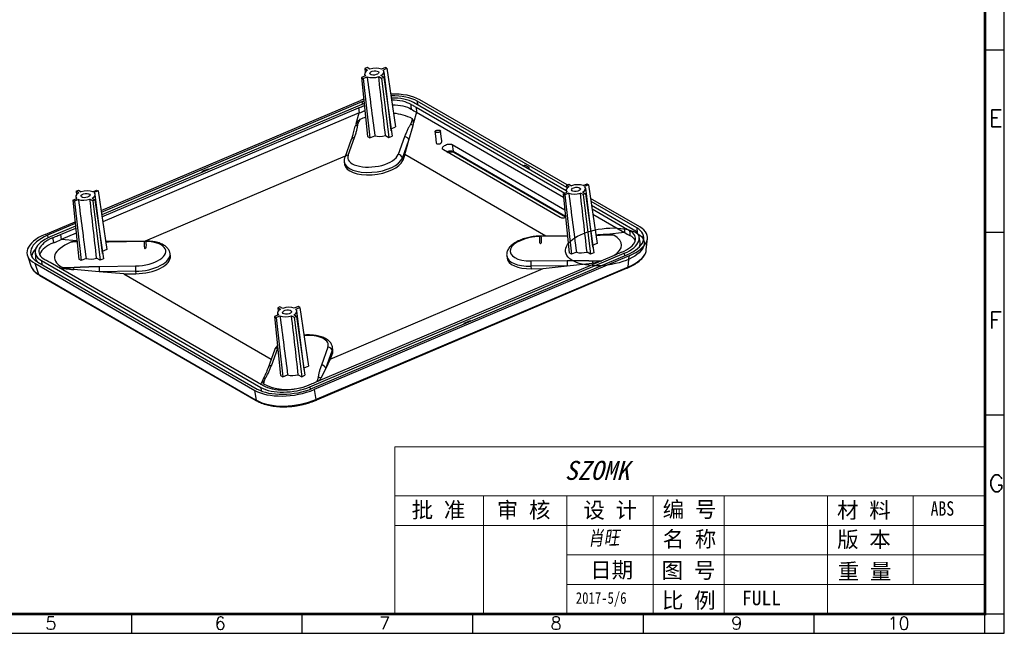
# Model space of a CAD drawing. Header units: millimetres. Extents: x 5301 to 5745, y 376 to 714.
# Tile 4 of 6: x 5494 to 5745, y 376 to 532. Entities that reach past the tile are written whole.
import ezdxf

# ---------------------------------------------------------------- set-up
doc = ezdxf.new("R2010")
doc.units = ezdxf.units.MM
doc.header["$LTSCALE"] = 0.5
doc.layers.add('112', color=7, linetype='Continuous', true_color=0xffffff)
doc.layers.add('A1_KUANG', color=7, linetype='Continuous')
doc.layers.add('A4_KUANG', color=7, linetype='Continuous')
doc.layers.add('BORDER', color=4, linetype='Continuous', lineweight=20)
doc.styles.get("Standard").update_dxf_attribs({"font": 'txt', "bigfont": 'gbcbig.shx'})
doc.styles.add('仿宋', font='NSimSun.ttf')
doc.styles.add('黑体', font='SIMHEI.TTF', dxfattribs={"height": 2.5})

# ---------------------------------------------------------------- blocks, each defined once
blk = doc.blocks.new('A$C3291225B')
at = {"layer": 'A4_KUANG'}
for p, q in [((255.14, 0), (255.14, 197.01)), ((257.99, 86.22), (255.13, 86.22)), ((257.99, 59.24), (255.13, 59.24)), ((257.99, 32.25), (255.13, 32.25)), ((2.87, 2.87), (258, 2.87)), ((129, 0), (129, 2.87)), ((154.22, 0), (154.22, 2.87)), ((179.45, 0), (179.45, 2.87)), ((204.67, 0), (204.67, 2.87)), ((229.9, 0), (229.9, 2.87))]:
    blk.add_line(p, q, dxfattribs=at)
at = {"layer": 'A4_KUANG', "color": 8}
blk.add_lwpolyline([(258, 0), (258, 197.01), (0, 197.01), (0, 0)], close=True, dxfattribs=at)
at = {"layer": 'A4_KUANG', "const_width": 0.4}
blk.add_lwpolyline([(2.87, 2.87), (2.87, 194.15), (255.13, 194.15), (255.14, 2.87), (2.87, 2.87)], dxfattribs=at)
at = {"layer": 'A4_KUANG'}
for s, height, p in [('E', 2.48, (255.71, 74.89)), ('F', 2.48, (255.71, 45.04)), ('G', 2.48, (255.71, 20.93)), ('5', 1.91, (116.25, 0.54)), ('6', 1.91, (141.26, 0.54)), ('7', 1.91, (165.57, 0.54)), ('8', 1.91, (190.91, 0.54)), ('9', 1.91, (217.64, 0.54)), ('10', 1.91, (240.72, 0.54))]:
    blk.add_text(s, height=height, dxfattribs=at).set_placement(p)

msp = doc.modelspace()

# ---------------------------------------------------------------- linework, layer by layer
at = {"lineweight": 0, "ltscale": 0.5}
for p, q in [((5589.713, 423.081), (5589.713, 380.615)), ((5612.195, 410.591), (5612.195, 380.615)), ((5633.428, 410.591), (5633.428, 380.615)), ((5655.285, 410.591), (5655.285, 380.615)), ((5673.396, 410.591), (5673.396, 380.615)), ((5699.625, 410.591), (5699.625, 380.615))]:
    msp.add_line(p, q, dxfattribs=at)
at = {"lineweight": 0}
for p, q in [((5589.713, 423.081), (5739.599, 423.081)), ((5589.713, 410.591), (5739.599, 410.591)), ((5721.389, 410.591), (5721.389, 388.109)), ((5589.713, 403.097), (5739.599, 403.097)), ((5655.285, 395.603), (5633.428, 395.603)), ((5655.285, 395.603), (5739.599, 395.603)), ((5633.428, 388.109), (5739.599, 388.109)), ((5739.599, 380.615), (5589.713, 380.615))]:
    msp.add_line(p, q, dxfattribs=at)
at = {"layer": '112', "color": 7}
for p, q in [((5582.66, 519.376), (5582.087, 519.133)), ((5582.087, 519.133), (5582.786, 518.729)), ((5582.087, 519.133), (5582.178, 518.255)), ((5583.359, 518.972), (5582.66, 519.376)), ((5587.299, 519.435), (5586.298, 519.01)), ((5586.699, 518.778), (5587.7, 519.203)), ((5588.802, 503.405), (5586.962, 518.343)), ((5587.7, 519.203), (5587.299, 519.435)), ((5587.7, 519.203), (5589.866, 504.32)), ((5582.263, 517.296), (5581.262, 516.871)), ((5581.262, 516.871), (5581.663, 516.64)), ((5581.262, 516.871), (5582.776, 501.879)), ((5581.663, 516.64), (5582.664, 517.065)), ((5581.663, 516.64), (5583.345, 501.55)), ((5582, 517.732), (5582.064, 517.211)), ((5585.603, 517.102), (5586.302, 516.698)), ((5586.875, 516.942), (5586.176, 517.345)), ((5586.302, 516.698), (5586.875, 516.942)), ((5586.302, 516.698), (5588.19, 501.612)), ((5586.875, 516.942), (5589.005, 501.958)), ((5515.068, 483.06), (5580.938, 511.033)), ((5581.346, 510.709), (5515.136, 482.592)), ((5581.926, 510.296), (5515.227, 481.97)), ((5581.346, 510.709), (5581.442, 510.09)), ((5633.227, 488.074), (5594.423, 510.486)), ((5633.368, 488.938), (5595.366, 510.886)), ((5595.366, 510.886), (5595.438, 509.899)), ((5633.439, 489.609), (5596.015, 511.223)), ((5515.301, 481.461), (5580.476, 509.139)), ((5580.673, 507.857), (5515.488, 480.174)), ((5579.912, 505.155), (5580.673, 507.857)), ((5580.476, 509.139), (5580.673, 507.857)), ((5595.188, 508.04), (5594.427, 505.338)), ((5595.094, 509.324), (5632.921, 487.477)), ((5595.094, 509.324), (5595.188, 508.04)), ((5595.188, 508.04), (5632.564, 486.453)), ((5579.081, 502.51), (5579.646, 504.515)), ((5588.748, 503.845), (5589.866, 504.32)), ((5593.264, 500.925), (5594.327, 504.7)), ((5578.622, 501.095), (5576.981, 496.593)), ((5577.812, 497.129), (5579.453, 501.631)), ((5582.776, 501.879), (5583.345, 501.55)), ((5583.345, 501.55), (5584.609, 502.087)), ((5587.307, 502.121), (5588.19, 501.612)), ((5588.19, 501.612), (5589.005, 501.958)), ((5592.177, 501.792), (5590.536, 497.29)), ((5591.623, 496.423), (5593.264, 500.925)), ((5592.245, 497.306), (5593.264, 500.925)), ((5631.735, 481.309), (5602.029, 498.466)), ((5604.263, 499.822), (5632.883, 483.292)), ((5604.263, 499.822), (5604.53, 498.13)), ((5604.53, 498.13), (5633.048, 481.659)), ((5604.685, 497.885), (5633.065, 481.494)), ((5577.102, 496.925), (5526.229, 475.321)), ((5576.838, 495.414), (5576.914, 494.799)), ((5591.623, 496.423), (5591.698, 495.808)), ((5592.245, 497.306), (5591.698, 495.808)), ((5628.085, 476.606), (5592.245, 497.306)), ((5542.248, 493.628), (5540.703, 492.972)), ((5540.703, 492.972), (5540.721, 492.797)), ((5540.703, 492.972), (5540.885, 492.867)), ((5542.248, 493.628), (5542.43, 493.523)), ((5622.23, 494.426), (5622.745, 494.644)), ((5623.823, 494.021), (5622.745, 494.644)), ((5623.308, 493.803), (5623.823, 494.021)), ((5623.88, 493.472), (5623.823, 494.021)), ((5508.728, 487.979), (5509.302, 488.222)), ((5509.427, 487.575), (5508.728, 487.979)), ((5508.728, 487.979), (5508.82, 487.101)), ((5509.302, 488.222), (5510.001, 487.819)), ((5512.94, 487.856), (5513.941, 488.281)), ((5514.341, 488.05), (5513.34, 487.625)), ((5513.941, 488.281), (5514.341, 488.05)), ((5514.341, 488.05), (5516.507, 473.166)), ((5633.217, 488.15), (5633.282, 487.63)), ((5633.305, 489.551), (5633.878, 489.795)), ((5634.003, 489.148), (5633.305, 489.551)), ((5633.305, 489.551), (5633.396, 488.674)), ((5633.878, 489.795), (5634.577, 489.391)), ((5637.394, 487.764), (5638.093, 487.36)), ((5637.516, 489.428), (5638.517, 489.853)), ((5638.917, 489.622), (5637.916, 489.197)), ((5640.02, 473.824), (5638.18, 488.761)), ((5638.517, 489.853), (5638.917, 489.622)), ((5638.917, 489.622), (5641.083, 474.738)), ((5507.904, 485.717), (5508.905, 486.142)), ((5508.304, 485.486), (5507.904, 485.717)), ((5507.904, 485.717), (5509.418, 470.725)), ((5509.305, 485.911), (5508.304, 485.486)), ((5508.304, 485.486), (5509.987, 470.397)), ((5508.641, 486.578), (5508.705, 486.057)), ((5512.943, 485.544), (5512.244, 485.948)), ((5512.818, 486.192), (5513.517, 485.788)), ((5513.517, 485.788), (5512.943, 485.544)), ((5512.943, 485.544), (5514.831, 470.458)), ((5513.517, 485.788), (5515.646, 470.804)), ((5515.444, 472.251), (5513.604, 487.189)), ((5632.48, 487.29), (5633.481, 487.715)), ((5632.88, 487.058), (5632.48, 487.29)), ((5632.48, 487.29), (5633.994, 472.298)), ((5633.881, 487.483), (5632.88, 487.058)), ((5632.88, 487.058), (5634.563, 471.969)), ((5637.519, 487.117), (5636.821, 487.521)), ((5638.093, 487.36), (5637.519, 487.117)), ((5637.519, 487.117), (5639.407, 472.03)), ((5638.093, 487.36), (5640.222, 472.376)), ((5651.907, 478.942), (5639.422, 486.153)), ((5651.136, 478.676), (5639.535, 485.376)), ((5650.193, 478.275), (5639.685, 484.344)), ((5639.808, 483.499), (5647.976, 478.781)), ((5500.884, 477.036), (5508.456, 480.252)), ((5640.004, 482.156), (5648.07, 477.497)), ((5508.505, 479.775), (5501.467, 476.787)), ((5508.568, 479.142), (5502.125, 476.406)), ((5504.733, 476.973), (5508.621, 478.624)), ((5647.976, 478.781), (5648.07, 477.497)), ((5651.136, 478.676), (5651.226, 477.453)), ((5501.467, 476.787), (5501.565, 476.152)), ((5504.733, 476.973), (5504.931, 475.691)), ((5508.753, 477.313), (5504.931, 475.691)), ((5508.951, 475.344), (5504.931, 475.691)), ((5526.27, 475.321), (5517.036, 475.204)), ((5633.564, 476.555), (5626.588, 476.467)), ((5633.552, 476.675), (5626.684, 476.588)), ((5648.07, 477.497), (5643.528, 476.98)), ((5652.007, 475.072), (5651.767, 476.38)), ((5653.579, 473.086), (5653.862, 475.97)), ((5516.507, 473.166), (5515.389, 472.691)), ((5526.174, 475.2), (5516.94, 475.083)), ((5641.083, 474.738), (5639.966, 474.264)), ((5496.369, 471.647), (5497.353, 468.798)), ((5498.316, 472.475), (5498.401, 471.148)), ((5499.918, 470.352), (5555.689, 438.141)), ((5499.918, 470.352), (5499.99, 469.365)), ((5509.987, 470.397), (5509.418, 470.725)), ((5511.25, 470.933), (5509.987, 470.397)), ((5514.831, 470.458), (5513.949, 470.967)), ((5515.646, 470.804), (5514.831, 470.458)), ((5532.671, 471.521), (5532.595, 472.136)), ((5568.107, 438.298), (5647.986, 472.221)), ((5568.765, 437.918), (5648.645, 471.841)), ((5649.228, 471.591), (5569.174, 437.594)), ((5645.378, 471.654), (5569.636, 439.488)), ((5618.122, 471.57), (5618.198, 470.955)), ((5624.327, 470.264), (5633.56, 470.381)), ((5634.563, 471.969), (5633.994, 472.298)), ((5635.827, 472.506), (5634.563, 471.969)), ((5639.407, 472.03), (5638.525, 472.54)), ((5640.222, 472.376), (5639.407, 472.03)), ((5647.986, 472.221), (5648.081, 471.601)), ((5648.952, 468.777), (5649.228, 471.591)), ((5498.204, 469.685), (5554.096, 437.404)), ((5498.204, 469.685), (5499.171, 466.887)), ((5498.975, 469.951), (5554.745, 437.741)), ((5555.017, 439.303), (5502.135, 469.846)), ((5504.604, 468.42), (5507.008, 468.213)), ((5514.613, 467.524), (5508.108, 468.084)), ((5514.679, 468.88), (5523.913, 468.996)), ((5569.862, 434.992), (5648.533, 468.402)), ((5569.955, 435.229), (5648.627, 468.638)), ((5573.306, 445.355), (5627.409, 468.332)), ((5633.495, 469.025), (5624.261, 468.908)), ((5624.261, 468.908), (5624.337, 468.293)), ((5624.337, 468.293), (5627.409, 468.332)), ((5627.409, 468.332), (5633.495, 469.025)), ((5633.495, 469.025), (5639.842, 469.747)), ((5640.947, 469.904), (5641.369, 469.952)), ((5499.398, 466.755), (5554.325, 435.031)), ((5499.544, 466.554), (5554.471, 434.831)), ((5523.847, 467.641), (5514.613, 467.524)), ((5520.85, 466.987), (5514.613, 467.524)), ((5520.85, 466.987), (5523.923, 467.026)), ((5520.85, 466.987), (5558.302, 445.356)), ((5523.847, 467.641), (5523.923, 467.026)), ((5560.519, 458.641), (5559.946, 458.398)), ((5559.946, 458.398), (5560.645, 457.994)), ((5559.946, 458.398), (5560.037, 457.52)), ((5561.218, 458.237), (5560.519, 458.641)), ((5565.158, 458.7), (5564.157, 458.274)), ((5564.558, 458.043), (5565.559, 458.468)), ((5565.559, 458.468), (5565.158, 458.7)), ((5565.559, 458.468), (5567.725, 443.585)), ((5560.123, 456.561), (5559.121, 456.136)), ((5559.121, 456.136), (5559.522, 455.905)), ((5559.121, 456.136), (5560.635, 441.144)), ((5559.522, 455.905), (5560.523, 456.33)), ((5559.522, 455.905), (5561.204, 440.815)), ((5559.859, 456.996), (5559.923, 456.476)), ((5563.462, 456.367), (5564.161, 455.963)), ((5564.734, 456.207), (5564.035, 456.61)), ((5564.161, 455.963), (5564.734, 456.207)), ((5564.161, 455.963), (5566.049, 440.877)), ((5564.734, 456.207), (5566.864, 441.223)), ((5566.661, 442.67), (5564.821, 457.608)), ((5607.343, 454.483), (5608.888, 455.139)), ((5607.361, 454.308), (5607.343, 454.483)), ((5607.343, 454.483), (5607.525, 454.378)), ((5608.888, 455.139), (5609.07, 455.034)), ((5558.324, 443.672), (5559.934, 448.088)), ((5572.689, 448.335), (5571.048, 443.833)), ((5573.955, 447.677), (5573.879, 448.292)), ((5559.134, 447.638), (5557.493, 443.136)), ((5572.135, 442.967), (5573.776, 447.468)), ((5573.306, 445.355), (5572.135, 442.967)), ((5573.852, 446.853), (5573.306, 445.355)), ((5573.776, 447.468), (5573.852, 446.853)), ((5566.607, 443.11), (5567.725, 443.585)), ((5572.135, 442.967), (5570.914, 440.475)), ((5556.643, 441.127), (5556.232, 440.29)), ((5560.635, 441.144), (5561.204, 440.815)), ((5561.204, 440.815), (5562.468, 441.352)), ((5565.166, 441.386), (5566.049, 440.877)), ((5566.049, 440.877), (5566.864, 441.223)), ((5555.656, 438.934), (5556.107, 439.855)), ((5555.689, 438.141), (5555.753, 437.261)), ((5568.107, 438.298), (5568.2, 437.691)), ((5570.622, 440.038), (5570.541, 439.872)), ((5554.552, 434.901), (5554.096, 437.404)), ((5569.174, 437.594), (5569.63, 435.091))]:
    msp.add_line(p, q, dxfattribs=at)
for centre, major_axis, ratio, start_param, end_param in [((5584.481, 518.037), (-2.481, -0.306), 0.4649195, 5.4058164, 6.6943622), ((5584.481, 518.037), (-2.481, -0.306), 0.4649195, 3.8350201, 5.1235658), ((5584.481, 518.037), (-2.481, -0.306), 0.4649195, 2.2642238, 3.5527695), ((5584.481, 518.037), (-2.481, -0.306), 0.4649195, 0.6934274, 1.9819732), ((5580.12, 553.443), (32.423, -252.543), 0.0083709, 4.8558663, 4.9160989), ((5580.12, 553.443), (28.972, -252.587), 0.0051912, 1.3655898, 1.4258225), ((5587.084, 507.307), (10.922, 1.404), 0.4730062, 2.0122144, 2.106512), ((5587.11, 507.38), (-10.052, -1.238), 0.4649195, 5.2033073, 5.2646911), ((5587.084, 507.307), (10.922, 1.404), 0.4730062, 0.555086, 1.366094), ((5587.11, 507.38), (-10.052, -1.238), 0.4649195, 3.6938948, 4.4948782), ((5587.11, 507.38), (-8.904, -1.097), 0.4649195, 3.6938948, 4.4648858), ((5582.375, 573.478), (68.157, 60.89), 0.6008746, 4.1977296, 4.2163033), ((5481.794, 216.371), (-111.091, -290.606), 0.1980055, 3.1191259, 3.1995689), ((5582.375, 573.478), (45.699, -69.467), 0.4532478, 5.5236135, 5.5486808), ((5481.794, 216.371), (-111.091, -290.606), 0.1980055, 3.3018106, 3.3208795), ((5587.077, 503.874), (7.264, 2.141), 0.5276171, 5.962984, 6.113693), ((5587.077, 503.874), (7.529, 0.096), 0.5787883, 2.8215382, 2.9722472), ((5580.403, 503.92), (-0.993, 0.119), 0.8796069, 4.9257013, 5.6779831), ((5586.321, 503.099), (-2.481, -0.306), 0.4649195, 3.100682, 3.141583), ((5593.756, 504.089), (0.854, -0.52), 0.8310066, 1.3997379, 2.1520197), ((5579.561, 500.752), (-0.939, 0.342), 0.8614094, 5.1267947, 6.2831706), ((5586.321, 503.099), (-2.481, -0.306), 0.4649195, 0.7536601, 1.9217406), ((5592.285, 500.913), (0.939, -0.342), 0.8614094, 0.4144058, 1.9852021), ((5604.936, 498.318), (-0.25, -0.433), 0.7537177, 5.5331461, 6.2832018), ((5584.282, 496.331), (-7.444, -0.917), 0.4649195, 6.2823708, 9.1916819), ((5584.358, 495.716), (7.444, 0.917), 0.4649195, 3.1416127, 6.0500893), ((5577.92, 496.25), (-0.939, 0.342), 0.8614094, 5.1267947, 6.2833667), ((5584.174, 497.209), (6.451, 0.795), 0.4649195, 2.9084966, 6.0500893), ((5590.644, 496.411), (0.939, -0.342), 0.8614094, 0.4144058, 1.9852021), ((5511.123, 486.883), (2.481, 0.306), 0.4649195, 0.6934274, 1.9819732), ((5635.699, 488.456), (2.481, 0.306), 0.4649195, 2.2642238, 3.5527695), ((5635.699, 488.456), (2.481, 0.306), 0.4649195, 0.6934274, 1.9819732), ((5635.699, 488.456), (2.481, 0.306), 0.4649195, 5.4058164, 6.6943622), ((5511.123, 486.883), (2.481, 0.306), 0.4649195, 2.2642238, 3.5527695), ((5511.123, 486.883), (2.481, 0.306), 0.4649195, 3.8350201, 5.1235658), ((5506.761, 522.29), (32.423, -252.543), 0.0083709, 4.8558663, 4.9160989), ((5506.761, 522.29), (28.972, -252.587), 0.0051912, 1.3655898, 1.4258225), ((5511.123, 486.883), (2.481, 0.306), 0.4649195, 5.4058164, 6.6943622), ((5635.699, 488.456), (2.481, 0.306), 0.4649195, 3.8350201, 5.1235658), ((5631.338, 523.862), (32.423, -252.543), 0.0083709, 4.8558663, 4.9160989), ((5631.338, 523.862), (28.972, -252.587), 0.0051912, 1.3655898, 1.4258224), ((5643.043, 473.852), (9.974, 1.229), 0.4649195, 0.1147127, 6.397898), ((5642.88, 475.17), (8.904, 1.097), 0.4649195, 5.2646911, 6.8354875), ((5642.88, 475.17), (10.052, 1.238), 0.4649195, 5.2646911, 6.8354875), ((5642.731, 475.168), (11.126, 1.314), 0.4569173, 5.2809902, 6.8324161), ((5507.381, 473.459), (11.126, 1.314), 0.4569173, 2.1393975, 3.6908235), ((5507.231, 473.457), (10.052, 1.238), 0.4649195, 2.1230985, 3.6938948), ((5507.231, 473.457), (8.904, 1.097), 0.4649195, 2.1230985, 3.6938948), ((5485.627, 532.391), (74.894, 38.594), 0.7070502, 4.5825327, 4.6076), ((5526.283, 474.321), (-0.013, 1), 0.2045085, 0.0004344, 6.2836197), ((5625.457, 473.366), (-6.451, -0.795), 0.4649195, 4.479293, 7.6208856), ((5626.696, 475.589), (-0.013, 1), 0.2045085, 0.0004344, 6.2836197), ((5642.492, 475.941), (-0.069, 0.998), 0.1007052, 6.2744157, 6.7694141), ((5049.418, 466.095), (597.891, 8.2), 0.0536038, 6.2006981, 6.3636866), ((5649.922, 534.465), (40.422, -60.342), 0.5940618, 5.403577, 5.4286443), ((5507.393, 472.139), (9.974, 1.229), 0.4649195, 2.6186357, 3.0268465), ((6101.083, 479.369), (597.891, 8.2), 0.0536038, 3.0203404, 3.2220939), ((5517.049, 474.205), (-0.013, 1), 0.2045085, 6.2831796, 6.7781015), ((5525.044, 472.098), (-6.451, -0.795), 0.4649195, 1.3377003, 4.479293), ((5637.539, 473.518), (2.481, 0.306), 0.4649195, 6.2422747, 6.2831756), ((5643.043, 473.852), (8.982, 1.106), 0.4649195, 6.0384801, 6.3106943), ((5507.393, 472.139), (8.982, 1.106), 0.4649195, 3.11405, 3.3863132), ((5512.962, 471.946), (2.481, 0.306), 0.4649195, 3.8952527, 5.0633332), ((5512.962, 471.946), (2.481, 0.306), 0.4649195, 6.2422747, 6.2831756), ((5525.152, 471.219), (7.444, 0.917), 0.4649195, 4.479293, 6.2883595), ((5525.228, 470.604), (-7.444, -0.917), 0.4649195, 1.3377003, 3.1415636), ((5625.566, 472.487), (7.444, 0.917), 0.4649195, 3.1467667, 4.479293), ((5625.641, 471.872), (-7.444, -0.917), 0.4649195, 6.2831561, 7.6208856), ((5624.435, 469.385), (0.013, -1), 0.2045085, 3.6365088, 5.2073051), ((5633.669, 469.502), (0.013, -1), 0.2045085, 3.6365088, 5.2073051), ((5637.539, 473.518), (2.481, 0.306), 0.4649195, 3.8952527, 5.0633332), ((5640.119, 469.431), (-0.047, -0.999), 0.3054141, 3.651674, 4.4039557), ((5509.503, 470.93), (7.561, -0.122), 0.3854912, 4.3823559, 4.5330649), ((5508.226, 467.766), (0.069, -0.998), 0.1007052, 3.6278215, 4.3801032), ((5514.787, 468.001), (0.013, -1), 0.2045085, 3.6365088, 5.2073051), ((5524.021, 468.118), (0.013, -1), 0.2045085, 3.6365088, 5.2073051), ((5641.237, 472.593), (7.365, 1.534), 0.3443016, 4.4507443, 4.6014533), ((5648.337, 468.862), (-0.195, 0.46), 0.4644991, 3.1415919, 4.0200563), ((5663.636, 535.767), (74.312, 65.681), 0.4918248, 4.116027, 4.1201131), ((5648.663, 469.001), (-0.197, 0.46), 0.4627807, 3.1230336, 4.0186702), ((5471.463, 533.365), (57.475, -71.413), 0.3340053, 5.5672433, 5.5713287), ((5499.567, 467.119), (-0.251, -0.432), 0.7521202, 5.6401085, 6.2979919), ((5499.794, 466.987), (-0.25, -0.433), 0.7537177, 5.6378659, 6.2831697), ((5562.34, 457.302), (-2.481, -0.306), 0.4649195, 5.4058164, 6.6943622), ((5562.34, 457.302), (-2.481, -0.306), 0.4649195, 3.8350201, 5.1235658), ((5562.34, 457.302), (-2.481, -0.306), 0.4649195, 2.2642238, 3.5527695), ((5562.34, 457.302), (-2.481, -0.306), 0.4649195, 0.6934274, 1.9819732), ((5557.979, 492.708), (32.423, -252.543), 0.0083709, 4.8558662, 4.9160989), ((5557.979, 492.708), (28.972, -252.587), 0.0051912, 1.3655898, 1.4258225), ((5566.327, 448.254), (6.451, 0.795), 0.4649195, 6.0500893, 7.7545996), ((5560.073, 447.295), (-0.939, 0.342), 0.8614094, 5.1675623, 6.2831718), ((5572.797, 447.456), (0.939, -0.342), 0.8614094, 0.4144058, 1.9852021), ((5566.435, 447.376), (-7.444, -0.917), 0.4649195, 2.9084966, 3.140778), ((5566.511, 446.761), (7.444, 0.917), 0.4649195, 6.0500893, 6.2832053), ((5558.432, 442.794), (-0.939, 0.342), 0.8614094, 5.1267947, 6.2934295), ((5571.156, 442.954), (0.939, -0.342), 0.8614094, 0.4144058, 1.9852021), ((5563.663, 439.649), (7.561, -0.122), 0.3854912, 2.9622685, 3.1129775), ((5556.961, 439.618), (-0.854, 0.52), 0.8310066, 5.2936123, 6.045894), ((5564.18, 442.364), (-2.481, -0.306), 0.4649195, 0.7536601, 1.9217406), ((5564.18, 442.364), (-2.481, -0.306), 0.4649195, 3.100682, 3.141583), ((5570.315, 439.786), (0.993, -0.119), 0.8796069, 1.0318269, 1.7841087), ((5563.663, 439.649), (7.365, 1.534), 0.3443016, 5.8708316, 6.0215406), ((5563.001, 441.247), (-10.052, -1.238), 0.4649195, 0.5523022, 2.1230985), ((5563.001, 441.247), (-8.904, -1.097), 0.4649195, 0.5523022, 2.1230985), ((5668.707, 729.093), (-111.091, -290.606), 0.1980055, 6.2607186, 6.4156022), ((5563.028, 441.32), (10.922, 1.404), 0.4730062, 3.6966787, 5.2481046), ((5550.879, 487.891), (78.348, 36.912), 0.645096, 4.6483784, 4.6524642), ((5569.666, 435.452), (-0.195, 0.46), 0.4644991, 3.1421129, 4.0200563), ((5550.196, 487.869), (47.609, -56.861), 0.5099701, 5.3335917, 5.337678), ((5554.721, 435.264), (-0.25, -0.433), 0.7537177, 5.6378659, 6.2829892), ((5554.948, 435.133), (-0.249, -0.434), 0.7553083, 5.6359194, 6.2978557), ((5569.341, 435.315), (0.194, -0.461), 0.4662132, 6.2738424, 7.1627148)]:
    msp.add_ellipse(centre, major_axis=major_axis, ratio=ratio, start_param=start_param, end_param=end_param, dxfattribs=at)
for centre, major_axis in [((5584.481, 518.037), (1.141, 0.141)), ((5635.699, 488.456), (-1.141, -0.141)), ((5511.123, 486.883), (-1.141, -0.141)), ((5562.34, 457.302), (1.141, 0.141))]:
    msp.add_ellipse(centre, major_axis=major_axis, ratio=0.4649195, dxfattribs=at)
for points, degree in [([(5588.866, 511.21), (5590.819, 511.188), (5592.607, 510.792), (5593.739, 510.106)], 3), ([(5580.476, 509.139), (5580.713, 509.24), (5580.95, 509.341), (5581.187, 509.441)], 3), ([(5589.05, 509.959), (5590.966, 509.933), (5592.716, 509.553), (5593.831, 508.842)], 3), ([(5599.913, 503.071), (5599.903, 503.105), (5599.904, 503.14), (5599.915, 503.176)], 3), ([(5599.903, 503.138), (5600.203, 500.244)], 1), ([(5599.973, 502.985), (5599.943, 503.011), (5599.923, 503.04), (5599.913, 503.071)], 3), ([(5600.568, 502.87), (5600.489, 502.863), (5600.408, 502.863), (5600.333, 502.87)], 3), ([(5600.547, 503.508), (5600.625, 503.517), (5600.704, 503.52), (5600.779, 503.518)], 3), ([(5600.784, 502.901), (5600.714, 502.886), (5600.641, 502.875), (5600.568, 502.87)], 3), ([(5600.779, 503.518), (5600.861, 503.515), (5600.94, 503.505), (5601.008, 503.488)], 3), ([(5600.982, 502.963), (5600.922, 502.937), (5600.854, 502.917), (5600.784, 502.901)], 3), ([(5601.071, 503.007), (5601.044, 502.991), (5601.014, 502.976), (5600.982, 502.963)], 3), ([(5601.252, 503.336), (5601.268, 503.305), (5601.272, 503.271), (5601.267, 503.237)], 3), ([(5601.649, 500.617), (5601.268, 503.286)], 1), ([(5579.081, 502.51), (5578.868, 501.76), (5578.619, 501.086)], 2), ([(5602.83, 498.004), (5602.974, 498.073), (5603.129, 498.131), (5603.284, 498.175)], 3), ([(5604.19, 498.245), (5604.32, 498.223), (5604.437, 498.184), (5604.524, 498.133)], 3), ([(5604.524, 498.133), (5604.528, 498.131), (5604.532, 498.129), (5604.536, 498.127)], 3), ([(5648.902, 478.246), (5649.045, 478.164), (5649.188, 478.081), (5649.331, 477.998)], 3), ([(5642.384, 476.819), (5641.665, 476.769), (5640.794, 476.727)], 2), ([(5643.488, 476.98), (5642.961, 476.979), (5642.423, 476.938)], 2), ([(5643.855, 476.983), (5643.488, 476.98)], 1), ([(5645.292, 476.835), (5645.272, 476.832), (5645.245, 476.829)], 2), ([(5645.337, 476.845), (5645.319, 476.839), (5645.292, 476.835)], 2), ([(5650.779, 475.417), (5650.559, 475.923), (5650.101, 476.382), (5649.424, 476.734)], 3), ([(5507.575, 475.095), (5507.545, 475.099), (5507.529, 475.106)], 2), ([(5507.61, 475.092), (5507.591, 475.093), (5507.575, 475.095)], 2), ([(5507.701, 475.09), (5507.648, 475.09), (5507.61, 475.092)], 2), ([(5508.265, 475.119), (5508.081, 475.108), (5508.076, 475.108)], 2), ([(5508.641, 475.141), (5508.487, 475.133), (5508.265, 475.119)], 2), ([(5508.97, 475.157), (5508.812, 475.15), (5508.641, 475.141)], 2), ([(5517.032, 475.204), (5516.758, 475.201), (5516.485, 475.198), (5516.211, 475.196)], 3), ([(5516.94, 475.083), (5516.583, 475.079), (5516.228, 475.076)], 2), ([(5497.362, 468.804), (5497.613, 468.085), (5498.224, 467.43), (5499.171, 466.887)], 3), ([(5505.164, 468.618), (5505.182, 468.625), (5505.209, 468.629)], 2), ([(5505.209, 468.629), (5505.229, 468.632), (5505.256, 468.634)], 2), ([(5505.256, 468.634), (5505.294, 468.638), (5505.349, 468.638)], 2), ([(5641.516, 470.009), (5641.327, 469.973), (5641.137, 469.938), (5640.947, 469.904)], 3), ([(5648.533, 468.402), (5648.696, 468.472), (5648.859, 468.541)], 2), ([(5499.316, 466.687), (5499.43, 466.62), (5499.544, 466.554)], 2), ([(5570.406, 439.81), (5570.482, 439.886), (5570.552, 439.962), (5570.622, 440.038)], 3), ([(5554.471, 434.831), (5554.585, 434.765), (5554.699, 434.699)], 2), ([(5569.535, 434.854), (5569.698, 434.923), (5569.862, 434.992)], 2)]:
    msp.add_open_spline(points, degree=degree, dxfattribs=at)
for points, degree, knots in [([(5581.187, 509.441), (5581.392, 509.528), (5581.597, 509.615), (5581.802, 509.702), (5581.861, 509.727), (5581.92, 509.752), (5581.979, 509.777)], 3, [0.47348108, 0.47348108, 0.47348108, 0.47348108, 0.88252663, 0.88252663, 0.88252663, 1, 1, 1, 1]), ([(5593.739, 510.106), (5593.904, 510.011), (5594.07, 509.915), (5594.236, 509.819), (5594.379, 509.737), (5594.522, 509.654), (5594.665, 509.571), (5594.808, 509.489), (5594.951, 509.406), (5595.094, 509.324)], 3, [0, 0, 0, 0, 0.3665928, 0.3665928, 0.3665928, 0.6832964, 0.6832964, 0.6832964, 1, 1, 1, 1]), ([(5593.739, 510.106), (5593.748, 509.976), (5593.758, 509.846), (5593.767, 509.715), (5593.777, 509.585), (5593.786, 509.455), (5593.796, 509.324), (5593.807, 509.164), (5593.819, 509.003), (5593.831, 508.842)], 3, [0, 0, 0, 0, 0.3091968, 0.3091968, 0.3091968, 0.6183935, 0.6183935, 0.6183935, 1, 1, 1, 1]), ([(5580.844, 506.241), (5580.835, 506.237), (5580.817, 506.229), (5580.789, 506.209), (5580.745, 506.173), (5580.66, 506.098), (5580.502, 505.945), (5580.211, 505.631), (5580.032, 505.345), (5579.912, 505.155)], 3, [0, 0, 0, 0, 0.0156221, 0.0312913, 0.0625997, 0.1251904, 0.2503052, 0.5001067, 1, 1, 1, 1]), ([(5580.295, 504.799), (5580.309, 504.918), (5580.334, 505.038), (5580.389, 505.219), (5580.41, 505.28), (5580.446, 505.371), (5580.458, 505.401), (5580.478, 505.447), (5580.485, 505.462), (5580.499, 505.493), (5580.506, 505.508), (5580.542, 505.584), (5580.572, 505.645), (5580.622, 505.736), (5580.638, 505.767), (5580.673, 505.828), (5580.69, 505.858), (5580.725, 505.919), (5580.743, 505.949), (5580.769, 505.995), (5580.777, 506.01), (5580.794, 506.04), (5580.802, 506.055), (5580.818, 506.086), (5580.826, 506.101), (5580.836, 506.124), (5580.839, 506.132), (5580.845, 506.147), (5580.848, 506.154), (5580.853, 506.171), (5580.854, 506.176), (5580.858, 506.18), (5580.857, 506.198), (5580.86, 506.189), (5580.857, 506.209), (5580.862, 506.199), (5580.856, 506.22), (5580.863, 506.209), (5580.853, 506.23), (5580.863, 506.219), (5580.849, 506.236), (5580.858, 506.228), (5580.844, 506.241), (5580.852, 506.234), (5580.841, 506.243), (5580.845, 506.24)], 3, [0, 0, 0, 0, 0.2515002, 0.2515002, 0.3772503, 0.3772503, 0.4401254, 0.4401254, 0.4715629, 0.4715629, 0.5030004, 0.5030004, 0.6287505, 0.6287505, 0.6916256, 0.6916256, 0.7545006, 0.7545006, 0.8173757, 0.8173757, 0.8488132, 0.8488132, 0.8802507, 0.8802507, 0.9116882, 0.9116882, 0.927407, 0.927407, 0.9431258, 0.9431258, 0.9588445, 0.9588445, 0.9667039, 0.9667039, 0.9745633, 0.9745633, 0.9824227, 0.9824227, 0.990282, 0.990282, 0.9942117, 0.9942117, 0.9981414, 0.9981414, 1, 1, 1, 1]), ([(5594.149, 506.408), (5594.145, 506.406), (5594.141, 506.404), (5594.137, 506.401), (5594.134, 506.398), (5594.13, 506.396), (5594.126, 506.393), (5594.123, 506.39), (5594.12, 506.386), (5594.117, 506.383), (5594.114, 506.379), (5594.107, 506.371), (5594.105, 506.367), (5594.1, 506.36), (5594.098, 506.356), (5594.092, 506.344), (5594.088, 506.337), (5594.082, 506.322), (5594.079, 506.314), (5594.074, 506.299), (5594.072, 506.291), (5594.066, 506.268), (5594.062, 506.253), (5594.056, 506.223), (5594.053, 506.208), (5594.048, 506.177), (5594.045, 506.162), (5594.038, 506.117), (5594.034, 506.087), (5594.024, 506.026), (5594.02, 505.996), (5594.01, 505.936), (5594.005, 505.905), (5593.987, 505.814), (5593.974, 505.754), (5593.954, 505.678), (5593.95, 505.663), (5593.942, 505.632), (5593.937, 505.617), (5593.924, 505.571), (5593.914, 505.541), (5593.883, 505.45), (5593.86, 505.389), (5593.783, 505.208), (5593.721, 505.087), (5593.648, 504.967)], 3, [0, 0, 0, 0, 0.0018586, 0.0018586, 0.0057883, 0.0057883, 0.009718, 0.009718, 0.0175773, 0.0175773, 0.0254367, 0.0254367, 0.0332961, 0.0332961, 0.0411555, 0.0411555, 0.0568742, 0.0568742, 0.072593, 0.072593, 0.0883118, 0.0883118, 0.1197493, 0.1197493, 0.1511868, 0.1511868, 0.1826243, 0.1826243, 0.2454994, 0.2454994, 0.3083744, 0.3083744, 0.3712495, 0.3712495, 0.4969996, 0.4969996, 0.5284371, 0.5284371, 0.5598746, 0.5598746, 0.6227497, 0.6227497, 0.7484998, 0.7484998, 1, 1, 1, 1]), ([(5594.427, 505.338), (5594.419, 505.527), (5594.408, 505.81), (5594.309, 506.119), (5594.244, 506.269), (5594.205, 506.343), (5594.183, 506.378), (5594.168, 506.398), (5594.156, 506.405), (5594.15, 506.409)], 3, [0, 0, 0, 0, 0.4994748, 0.7496963, 0.8748776, 0.9374694, 0.9687878, 0.9843669, 1, 1, 1, 1]), ([(5579.453, 501.631), (5579.51, 501.788), (5579.566, 501.946), (5579.672, 502.258), (5579.722, 502.412), (5579.818, 502.716), (5579.863, 502.865), (5579.946, 503.155), (5579.985, 503.296), (5580.056, 503.569), (5580.089, 503.7), (5580.147, 503.952), (5580.173, 504.073), (5580.218, 504.301), (5580.237, 504.41), (5580.27, 504.614), (5580.284, 504.709), (5580.295, 504.799)], 3, [0, 0, 0, 0, 0.125, 0.125, 0.25, 0.25, 0.375, 0.375, 0.5, 0.5, 0.625, 0.625, 0.75, 0.75, 0.875, 0.875, 1, 1, 1, 1]), ([(5593.648, 504.967), (5593.593, 504.877), (5593.537, 504.781), (5593.421, 504.576), (5593.361, 504.468), (5593.239, 504.238), (5593.177, 504.118), (5593.052, 503.865), (5592.988, 503.733), (5592.86, 503.46), (5592.796, 503.318), (5592.667, 503.027), (5592.604, 502.878), (5592.478, 502.574), (5592.415, 502.419), (5592.294, 502.107), (5592.234, 501.949), (5592.177, 501.792)], 3, [0, 0, 0, 0, 0.125, 0.125, 0.25, 0.25, 0.375, 0.375, 0.5, 0.5, 0.625, 0.625, 0.75, 0.75, 0.875, 0.875, 1, 1, 1, 1]), ([(5599.915, 503.176), (5599.928, 503.216), (5599.955, 503.257), (5599.994, 503.295), (5600.033, 503.333), (5600.087, 503.371), (5600.152, 503.402)], 3, [0.37134463, 0.37134463, 0.37134463, 0.37134463, 0.4294942, 0.4294942, 0.4294942, 0.48828576, 0.48828576, 0.48828576, 0.48828576]), ([(5600.333, 502.87), (5600.254, 502.876), (5600.178, 502.89), (5600.115, 502.91), (5600.057, 502.929), (5600.008, 502.955), (5599.973, 502.985)], 3, [0.15726118, 0.15726118, 0.15726118, 0.15726118, 0.21691923, 0.21691923, 0.21691923, 0.27174246, 0.27174246, 0.27174246, 0.27174246]), ([(5600.152, 503.402), (5600.208, 503.429), (5600.275, 503.453), (5600.344, 503.471), (5600.409, 503.488), (5600.479, 503.501), (5600.547, 503.508)], 3, [0.488285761, 0.488285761, 0.488285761, 0.488285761, 0.539835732, 0.539835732, 0.539835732, 0.587860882, 0.587860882, 0.587860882, 0.587860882]), ([(5601.008, 503.488), (5601.074, 503.472), (5601.131, 503.449), (5601.174, 503.42), (5601.21, 503.396), (5601.236, 503.367), (5601.252, 503.336)], 3, [0.70157326, 0.70157326, 0.70157326, 0.70157326, 0.75829927, 0.75829927, 0.75829927, 0.80707351, 0.80707351, 0.80707351, 0.80707351]), ([(5601.267, 503.237), (5601.261, 503.199), (5601.242, 503.159), (5601.21, 503.12), (5601.178, 503.08), (5601.13, 503.041), (5601.071, 503.007)], 3, [0.85694224, 0.85694224, 0.85694224, 0.85694224, 0.9135674, 0.9135674, 0.9135674, 0.97299142, 0.97299142, 0.97299142, 0.97299142]), ([(5600.203, 500.244), (5600.21, 500.171), (5600.251, 500.107), (5600.328, 500.063), (5600.551, 499.934), (5601.04, 499.989), (5601.563, 500.307), (5601.669, 500.479), (5601.649, 500.618)], 3, [0, 0, 0, 0, 0.1716294, 0.1716294, 0.1716294, 0.6679381, 0.6679381, 1, 1, 1, 1]), ([(5602.029, 498.466), (5601.819, 498.587), (5601.733, 498.779), (5601.852, 499.201), (5602.057, 499.427), (5602.642, 499.782), (5603.018, 499.909), (5603.727, 499.989), (5604.054, 499.943), (5604.263, 499.822)], 3, [0, 0, 0, 0, 0.25, 0.25, 0.5, 0.5, 0.75, 0.75, 1, 1, 1, 1]), ([(5603.092, 497.854), (5603.167, 497.879), (5603.353, 497.935), (5603.652, 497.995), (5603.97, 498.022), (5604.253, 498.012), (5604.495, 497.966), (5604.612, 497.926), (5604.681, 497.887), (5604.695, 497.879)], 3, [0, 0, 0, 0, 0.1197137, 0.2938274, 0.4641376, 0.6306939, 0.7962262, 0.956357, 1, 1, 1, 1]), ([(5603.284, 498.175), (5603.443, 498.22), (5603.606, 498.25), (5603.76, 498.261), (5603.912, 498.273), (5604.06, 498.267), (5604.19, 498.245)], 3, [0.24717607, 0.24717607, 0.24717607, 0.24717607, 0.50030767, 0.50030767, 0.50030767, 0.75079758, 0.75079758, 0.75079758, 0.75079758]), ([(5576.981, 496.593), (5576.947, 496.502), (5576.874, 496.265), (5576.818, 495.877), (5576.808, 495.571), (5576.838, 495.423), (5576.839, 495.418)], 3, [0, 0, 0, 0, 0.240938, 0.6203844, 0.9871247, 1, 1, 1, 1]), ([(5633.087, 481.28), (5632.935, 481.233), (5632.778, 481.2), (5632.271, 481.142), (5631.944, 481.188), (5631.735, 481.309)], 3, [0, 0, 0, 0, 0.3009435, 0.3009435, 1, 1, 1, 1]), ([(5647.319, 472.478), (5649.113, 473.217), (5650.362, 474.248), (5651.106, 476.289), (5650.6, 477.299), (5649.331, 477.998)], 3, [0, 0, 0, 0, 0.5, 0.5, 1, 1, 1, 1]), ([(5647.976, 478.781), (5648.142, 478.686), (5648.307, 478.59), (5648.473, 478.494), (5648.616, 478.412), (5648.759, 478.329), (5648.902, 478.246)], 3, [0, 0, 0, 0, 0.36659282, 0.36659282, 0.36659282, 0.68329641, 0.68329641, 0.68329641, 0.68329641]), ([(5649.331, 477.998), (5649.341, 477.868), (5649.35, 477.738), (5649.36, 477.607), (5649.369, 477.477), (5649.379, 477.347), (5649.388, 477.216), (5649.4, 477.055), (5649.412, 476.894), (5649.424, 476.734)], 3, [0, 0, 0, 0, 0.3091968, 0.3091968, 0.3091968, 0.6183935, 0.6183935, 0.6183935, 1, 1, 1, 1]), ([(5502.793, 476.149), (5500.999, 475.41), (5499.749, 474.379), (5499.005, 472.339), (5499.511, 471.328), (5500.78, 470.629)], 3, [0, 0, 0, 0, 0.5, 0.5, 1, 1, 1, 1]), ([(5502.793, 476.149), (5503.03, 476.249), (5503.267, 476.35), (5503.504, 476.451), (5503.709, 476.538), (5503.914, 476.625), (5504.119, 476.712), (5504.324, 476.799), (5504.529, 476.886), (5504.733, 476.973)], 3, [0, 0, 0, 0, 0.3665928, 0.3665928, 0.3665928, 0.6832964, 0.6832964, 0.6832964, 1, 1, 1, 1]), ([(5502.793, 476.149), (5502.813, 476.018), (5502.833, 475.888), (5502.853, 475.758), (5502.873, 475.628), (5502.893, 475.498), (5502.913, 475.367), (5502.937, 475.207), (5502.962, 475.046), (5502.987, 474.885)], 3, [0, 0, 0, 0, 0.3091968, 0.3091968, 0.3091968, 0.6183935, 0.6183935, 0.6183935, 1, 1, 1, 1]), ([(5507.529, 475.106), (5507.538, 475.109), (5507.556, 475.117), (5507.597, 475.126), (5507.67, 475.139), (5507.817, 475.163), (5508.115, 475.204), (5508.51, 475.246), (5508.821, 475.264), (5508.959, 475.27)], 3, [0, 0, 0, 0, 0.0223558, 0.0447784, 0.0895806, 0.1791479, 0.3581868, 0.7156523, 1, 1, 1, 1]), ([(5532.586, 472.162), (5532.573, 472.279), (5532.525, 472.531), (5532.379, 472.907), (5532.161, 473.281), (5531.877, 473.63), (5531.527, 473.953), (5531.111, 474.25), (5530.628, 474.517), (5530.085, 474.75), (5529.491, 474.944), (5528.854, 475.099), (5528.184, 475.213), (5527.487, 475.289), (5526.845, 475.321), (5526.436, 475.323), (5526.27, 475.321)], 3, [0, 0, 0, 0, 0.0540988, 0.1196295, 0.185813, 0.2539658, 0.3250557, 0.3994221, 0.4765653, 0.5553608, 0.6346166, 0.7135505, 0.7919809, 0.8699165, 0.9474401, 1, 1, 1, 1]), ([(5626.684, 476.588), (5626.555, 476.587), (5626.181, 476.577), (5625.558, 476.536), (5624.818, 476.451), (5624.086, 476.329), (5623.367, 476.173), (5622.669, 475.981), (5621.998, 475.757), (5621.359, 475.501), (5620.758, 475.214), (5620.2, 474.896), (5619.692, 474.548), (5619.238, 474.169), (5618.849, 473.761), (5618.544, 473.342), (5618.323, 472.924), (5618.173, 472.502), (5618.103, 472.066), (5618.092, 471.738), (5618.125, 471.57), (5618.131, 471.545)], 3, [0, 0, 0, 0, 0.0303187, 0.0875596, 0.1447548, 0.2019529, 0.2592041, 0.3165769, 0.3741486, 0.4320043, 0.4902373, 0.5489431, 0.6081969, 0.6679942, 0.7280738, 0.7875489, 0.8388681, 0.8879875, 0.9406313, 0.9911089, 1, 1, 1, 1]), ([(5642.423, 476.938), (5642.068, 476.914), (5641.519, 476.88), (5640.97, 476.853), (5640.777, 476.844)], 3, [0, 0, 0, 0, 0.6478403, 1, 1, 1, 1]), ([(5644.241, 476.853), (5644.051, 476.858), (5643.875, 476.861), (5643.498, 476.865), (5643.134, 476.856), (5642.758, 476.845), (5642.384, 476.819)], 2, [0.375, 0.375, 0.375, 0.5, 0.5, 0.75, 0.75, 1, 1, 1]), ([(5643.526, 476.98), (5643.845, 476.98), (5644.324, 476.98), (5644.847, 476.93), (5645.101, 476.896), (5645.225, 476.876), (5645.285, 476.864), (5645.318, 476.856), (5645.331, 476.849), (5645.337, 476.845)], 3, [0, 0, 0, 0, 0.4994745, 0.749696, 0.8748772, 0.9374689, 0.9687874, 0.9843664, 1, 1, 1, 1]), ([(5644.786, 476.833), (5644.78, 476.833), (5644.604, 476.84), (5644.391, 476.849), (5644.241, 476.853)], 2, [0.1875, 0.1875, 0.1875, 0.25, 0.25, 0.375, 0.375, 0.375]), ([(5645.245, 476.829), (5645.207, 476.826), (5645.152, 476.825), (5645.08, 476.824), (5644.968, 476.827), (5644.897, 476.829), (5644.786, 476.833)], 2, [0.03125, 0.03125, 0.03125, 0.0625, 0.0625, 0.125, 0.125, 0.1875, 0.1875, 0.1875]), ([(5502.987, 474.885), (5501.203, 474.194), (5499.967, 473.155), (5499.555, 472.026), (5499.524, 471.908), (5499.504, 471.791)], 3, [0, 0, 0, 0, 0.8954055, 0.8954055, 1, 1, 1, 1]), ([(5508.076, 475.108), (5507.962, 475.101), (5507.888, 475.097), (5507.774, 475.091), (5507.701, 475.09)], 2, [0.61261586, 0.61261586, 0.61261586, 0.74174391, 0.74174391, 0.87087195, 0.87087195, 0.87087195]), ([(5648.854, 468.544), (5648.978, 468.595), (5649.35, 468.754), (5649.933, 469.039), (5650.592, 469.401), (5651.193, 469.783), (5651.736, 470.184), (5652.217, 470.603), (5652.636, 471.041), (5652.985, 471.497), (5653.261, 471.965), (5653.454, 472.439), (5653.553, 472.821), (5653.568, 473.041), (5653.57, 473.101)], 3, [0, 0, 0, 0, 0.045281, 0.1379679, 0.2308875, 0.3238477, 0.4159058, 0.5084339, 0.6016457, 0.6949379, 0.7873899, 0.8780543, 0.9662584, 1, 1, 1, 1]), ([(5648.952, 468.777), (5651.297, 469.765), (5652.932, 471.068), (5653.506, 472.644), (5653.556, 472.867), (5653.576, 473.089)], 3, [0, 0, 0, 0, 0.8590373, 0.8590373, 1, 1, 1, 1]), ([(5502.135, 469.846), (5501.97, 469.942), (5501.804, 470.037), (5501.638, 470.133), (5501.495, 470.216), (5501.352, 470.298), (5501.209, 470.381), (5501.066, 470.463), (5500.923, 470.546), (5500.78, 470.629)], 3, [0, 0, 0, 0, 0.3665928, 0.3665928, 0.3665928, 0.6832964, 0.6832964, 0.6832964, 1, 1, 1, 1]), ([(5633.56, 470.381), (5634.383, 470.391), (5635.187, 470.393), (5636.02, 470.395), (5636.806, 470.388), (5637.656, 470.381), (5638.415, 470.363), (5639.297, 470.342), (5640.01, 470.309)], 2, [0, 0, 0, 0.25, 0.25, 0.5, 0.5, 0.75, 0.75, 1, 1, 1]), ([(5640.01, 470.309), (5640.369, 470.292), (5640.741, 470.292), (5641.1, 470.291), (5641.485, 470.305), (5641.664, 470.312), (5641.86, 470.322), (5642.014, 470.331), (5642.236, 470.344), (5642.274, 470.347), (5642.304, 470.349)], 2, [0, 0, 0, 0.3277345, 0.3277345, 0.655469, 0.655469, 0.8193362, 0.8193362, 0.9832035, 0.9832035, 1, 1, 1]), ([(5647.319, 472.478), (5647.082, 472.378), (5646.845, 472.277), (5646.607, 472.176), (5646.402, 472.089), (5646.198, 472.002), (5645.993, 471.915), (5645.788, 471.828), (5645.583, 471.741), (5645.378, 471.654)], 3, [0, 0, 0, 0, 0.3665928, 0.3665928, 0.3665928, 0.6832964, 0.6832964, 0.6832964, 1, 1, 1, 1]), ([(5497.354, 468.817), (5497.355, 468.811), (5497.394, 468.658), (5497.537, 468.373), (5497.786, 467.969), (5498.113, 467.587), (5498.508, 467.229), (5498.913, 466.93), (5499.202, 466.757), (5499.324, 466.69)], 3, [0, 0, 0, 0, 0.0074584, 0.1779176, 0.3500805, 0.5244543, 0.7003662, 0.8799016, 1, 1, 1, 1]), ([(5507.008, 468.213), (5506.683, 468.267), (5506.194, 468.347), (5505.661, 468.473), (5505.403, 468.541), (5505.277, 468.577), (5505.216, 468.596), (5505.183, 468.608), (5505.17, 468.615), (5505.164, 468.618)], 3, [0, 0, 0, 0, 0.4994745, 0.749696, 0.8748772, 0.9374689, 0.9687874, 0.9843664, 1, 1, 1, 1]), ([(5505.349, 468.638), (5505.421, 468.64), (5505.533, 468.637), (5505.604, 468.635), (5505.715, 468.631)], 2, [0.0625, 0.0625, 0.0625, 0.125, 0.125, 0.1875, 0.1875, 0.1875]), ([(5505.715, 468.631), (5505.721, 468.63), (5505.897, 468.623), (5506.11, 468.615), (5506.26, 468.611), (5506.45, 468.605), (5506.626, 468.603), (5507.003, 468.598), (5507.367, 468.608), (5507.743, 468.618), (5508.117, 468.644)], 2, [0.1875, 0.1875, 0.1875, 0.25, 0.25, 0.375, 0.375, 0.5, 0.5, 0.75, 0.75, 1, 1, 1]), ([(5508.117, 468.644), (5508.861, 468.696), (5509.767, 468.739), (5510.545, 468.776), (5511.41, 468.805), (5512.207, 468.832), (5513.047, 468.851), (5513.857, 468.87), (5514.679, 468.88)], 2, [0, 0, 0, 0.25, 0.25, 0.5, 0.5, 0.75, 0.75, 1, 1, 1]), ([(5573.878, 448.288), (5573.862, 448.426), (5573.806, 448.697), (5573.65, 449.091), (5573.426, 449.463), (5573.138, 449.81), (5572.783, 450.132), (5572.362, 450.427), (5571.875, 450.691), (5571.327, 450.921), (5570.73, 451.113), (5570.09, 451.264), (5569.418, 451.376), (5568.719, 451.449), (5568, 451.482), (5567.286, 451.477), (5566.811, 451.45), (5566.583, 451.432)], 3, [0, 0, 0, 0, 0.0574945, 0.1167326, 0.1766531, 0.2384301, 0.3029066, 0.3703386, 0.4402208, 0.5115158, 0.5831529, 0.6544781, 0.7253445, 0.7957678, 0.8658249, 0.9356089, 1, 1, 1, 1]), ([(5559.858, 448.79), (5559.831, 448.76), (5559.681, 448.592), (5559.452, 448.291), (5559.251, 447.93), (5559.162, 447.715), (5559.134, 447.638)], 3, [0, 0, 0, 0, 0.0844835, 0.4763356, 0.8159746, 1, 1, 1, 1]), ([(5557.49, 443.128), (5557.4, 442.88), (5557.216, 442.403), (5556.933, 441.738), (5556.738, 441.322), (5556.643, 441.127)], 3, [0, 0, 0, 0, 0.3534989, 0.6912872, 1, 1, 1, 1]), ([(5556.853, 440.496), (5556.908, 440.586), (5556.964, 440.682), (5557.08, 440.887), (5557.14, 440.996), (5557.261, 441.225), (5557.324, 441.346), (5557.449, 441.599), (5557.513, 441.73), (5557.641, 442.004), (5557.705, 442.145), (5557.833, 442.436), (5557.897, 442.586), (5558.023, 442.89), (5558.086, 443.045), (5558.207, 443.357), (5558.267, 443.515), (5558.324, 443.672)], 3, [0, 0, 0, 0, 0.125, 0.125, 0.25, 0.25, 0.375, 0.375, 0.5, 0.5, 0.625, 0.625, 0.75, 0.75, 0.875, 0.875, 1, 1, 1, 1]), ([(5571.048, 443.833), (5570.991, 443.675), (5570.935, 443.518), (5570.829, 443.206), (5570.779, 443.052), (5570.683, 442.748), (5570.638, 442.599), (5570.555, 442.309), (5570.516, 442.168), (5570.445, 441.895), (5570.412, 441.763), (5570.354, 441.511), (5570.328, 441.391), (5570.283, 441.162), (5570.264, 441.054), (5570.231, 440.85), (5570.217, 440.754), (5570.206, 440.665)], 3, [0, 0, 0, 0, 0.125, 0.125, 0.25, 0.25, 0.375, 0.375, 0.5, 0.5, 0.625, 0.625, 0.75, 0.75, 0.875, 0.875, 1, 1, 1, 1]), ([(5556.352, 439.055), (5556.356, 439.058), (5556.36, 439.06), (5556.364, 439.063), (5556.367, 439.065), (5556.371, 439.068), (5556.374, 439.071), (5556.378, 439.074), (5556.381, 439.077), (5556.384, 439.081), (5556.387, 439.084), (5556.394, 439.093), (5556.396, 439.097), (5556.401, 439.104), (5556.403, 439.108), (5556.409, 439.119), (5556.413, 439.127), (5556.419, 439.142), (5556.422, 439.15), (5556.427, 439.165), (5556.429, 439.173), (5556.435, 439.195), (5556.439, 439.211), (5556.445, 439.241), (5556.448, 439.256), (5556.453, 439.286), (5556.456, 439.302), (5556.463, 439.347), (5556.467, 439.377), (5556.476, 439.438), (5556.481, 439.468), (5556.491, 439.528), (5556.496, 439.558), (5556.514, 439.649), (5556.527, 439.71), (5556.547, 439.786), (5556.551, 439.801), (5556.559, 439.832), (5556.564, 439.847), (5556.577, 439.892), (5556.587, 439.923), (5556.618, 440.014), (5556.641, 440.075), (5556.718, 440.256), (5556.78, 440.377), (5556.853, 440.496)], 3, [0, 0, 0, 0, 0.0018586, 0.0018586, 0.0057883, 0.0057883, 0.009718, 0.009718, 0.0175773, 0.0175773, 0.0254367, 0.0254367, 0.0332961, 0.0332961, 0.0411555, 0.0411555, 0.0568742, 0.0568742, 0.072593, 0.072593, 0.0883118, 0.0883118, 0.1197493, 0.1197493, 0.1511868, 0.1511868, 0.1826243, 0.1826243, 0.2454994, 0.2454994, 0.3083744, 0.3083744, 0.3712495, 0.3712495, 0.4969996, 0.4969996, 0.5284371, 0.5284371, 0.5598746, 0.5598746, 0.6227497, 0.6227497, 0.7484998, 0.7484998, 1, 1, 1, 1]), ([(5570.206, 440.665), (5570.192, 440.546), (5570.167, 440.426), (5570.112, 440.245), (5570.091, 440.184), (5570.055, 440.093), (5570.042, 440.062), (5570.023, 440.017), (5570.016, 440.001), (5570.002, 439.971), (5569.995, 439.956), (5569.959, 439.88), (5569.929, 439.819), (5569.879, 439.727), (5569.863, 439.697), (5569.828, 439.636), (5569.811, 439.606), (5569.788, 439.566), (5569.783, 439.557), (5569.778, 439.548)], 3, [0, 0, 0, 0, 0.3252311, 0.3252311, 0.4878467, 0.4878467, 0.5691544, 0.5691544, 0.6098083, 0.6098083, 0.6504622, 0.6504622, 0.8130778, 0.8130778, 0.8943855, 0.8943855, 0.9756933, 0.9756933, 1, 1, 1, 1]), ([(5556.373, 438.521), (5556.207, 438.616), (5556.041, 438.712), (5555.876, 438.808), (5555.732, 438.89), (5555.589, 438.973), (5555.446, 439.056), (5555.303, 439.138), (5555.16, 439.221), (5555.017, 439.303)], 3, [0, 0, 0, 0, 0.3665928, 0.3665928, 0.3665928, 0.6832964, 0.6832964, 0.6832964, 1, 1, 1, 1]), ([(5556.107, 439.855), (5556.108, 439.72), (5556.11, 439.518), (5556.2, 439.284), (5556.261, 439.167), (5556.297, 439.11), (5556.318, 439.081), (5556.333, 439.065), (5556.345, 439.058), (5556.351, 439.055)], 3, [0, 0, 0, 0, 0.4994748, 0.7496963, 0.8748776, 0.9374694, 0.9687878, 0.9843669, 1, 1, 1, 1]), ([(5567.694, 438.664), (5565.948, 437.898), (5563.699, 437.444), (5559.514, 437.391), (5557.574, 437.793), (5556.373, 438.521)], 3, [0, 0, 0, 0, 0.5, 0.5, 1, 1, 1, 1]), ([(5569.636, 439.488), (5569.399, 439.387), (5569.161, 439.287), (5568.924, 439.186), (5568.719, 439.099), (5568.514, 439.012), (5568.309, 438.925), (5568.104, 438.838), (5567.899, 438.751), (5567.694, 438.664)], 3, [0, 0, 0, 0, 0.3665928, 0.3665928, 0.3665928, 0.6832964, 0.6832964, 0.6832964, 1, 1, 1, 1]), ([(5554.552, 434.901), (5556.191, 433.947), (5558.769, 433.366), (5564.322, 433.436), (5567.286, 434.087), (5569.63, 435.091)], 3, [0, 0, 0, 0, 0.5, 0.5, 1, 1, 1, 1]), ([(5554.707, 434.703), (5554.782, 434.656), (5555.038, 434.507), (5555.528, 434.278), (5556.176, 434.021), (5556.873, 433.798), (5557.612, 433.61), (5558.39, 433.457), (5559.205, 433.34), (5560.049, 433.26), (5560.915, 433.219), (5561.794, 433.217), (5562.679, 433.256), (5563.569, 433.334), (5564.461, 433.448), (5565.354, 433.6), (5566.234, 433.786), (5567.092, 434.003), (5567.918, 434.249), (5568.707, 434.524), (5569.244, 434.727), (5569.508, 434.844), (5569.532, 434.855)], 3, [0, 0, 0, 0, 0.0236606, 0.07847, 0.1331441, 0.1875773, 0.2412029, 0.2952137, 0.3494094, 0.4036376, 0.457724, 0.5115267, 0.5649752, 0.6181019, 0.6718859, 0.7260821, 0.7804147, 0.8345059, 0.8880933, 0.9409578, 0.9945175, 1, 1, 1, 1])]:
    msp.add_open_spline(points, degree=degree, knots=knots, dxfattribs=at)

# ---------------------------------------------------------------- block references
at = {"layer": 'A1_KUANG', "color": 1, "lineweight": 0, "xscale": 1.718413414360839, "yscale": 1.718413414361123, "zscale": 1.718413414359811}
msp.add_blockref('A$C3291225B', (5301.172, 375.691), dxfattribs=at)

# ---------------------------------------------------------------- texts
at = {"lineweight": 0, "style": '仿宋'}
for s, p in [('批 准', (5593.969, 405.021)), ('审 核', (5615.597, 405.021)), ('设 计', (5637.592, 404.981)), ('编 号', (5657.737, 405.164)), ('材 料', (5702.042, 404.946)), ('名 称', (5657.737, 397.637)), ('版 本', (5702.076, 397.543)), ('日期', (5639.323, 389.773)), ('图 号', (5657.487, 389.69)), ('重 量', (5702.223, 389.433)), ('比 例', (5657.566, 382.057))]:
    msp.add_text(s, height=3.9968, dxfattribs=at).set_placement(p)
at = {"color": 3, "lineweight": 0, "style": '仿宋', "width": 0.8}
for s, height, p in [('ABS', 3.6537, (5725.807, 405.567)), ('2017-5/6', 2.9595, (5635.672, 383.19))]:
    msp.add_text(s, height=height, dxfattribs=at).set_placement(p)
at = {"color": 4, "lineweight": 0, "style": '仿宋', "oblique": 10, "width": 0.8}
msp.add_text('肖旺', height=3.6537, rotation=1, dxfattribs=at).set_placement((5638.803, 398.061))
at = {"color": 3, "lineweight": 0, "style": '仿宋'}
msp.add_text('FULL', height=3.6537, dxfattribs=at).set_placement((5677.866, 382.833))
at = {"layer": 'BORDER', "color": 1, "lineweight": 0, "style": '黑体', "oblique": 15}
msp.add_text('SZOMK', height=4.8297, dxfattribs=at).set_placement((5632.834, 414.659))

doc.saveas('drawing.dxf')
